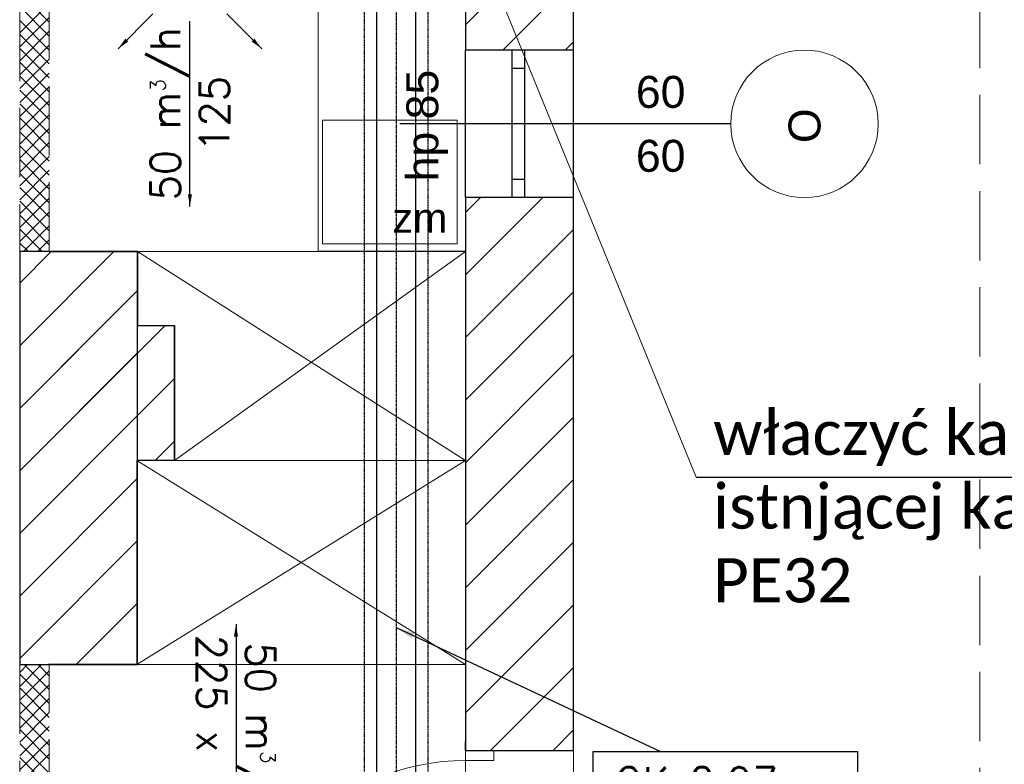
# Model space of a CAD drawing. Header units: millimetres. Extents: x -40063 to 512011, y 350190 to 687060.
# Tile 174 of 256: x 160567 to 164576, y 618272 to 621301. Entities that reach past the tile are written whole.
import ezdxf

# ---------------------------------------------------------------- set-up
doc = ezdxf.new("R2010")
doc.units = ezdxf.units.MM
for name, pattern in [('DASHDOT', [1, 0.5, -0.25, 0, -0.25]), ('DASHED', [0.75, 0.5, -0.25]), ('Krawędzie ukryte', [391.222223, 282.222223, -109])]:
    doc.linetypes.add(name, pattern=pattern)
doc.layers.get('0').update_dxf_attribs({"color": 8})
for name, color, linetype in [('2D - Ogólne', 8, 'Continuous'), ('Elementy Modelu - Strefy', 8, 'Continuous'), ('FLUID-N2', 7, 'Continuous'), ('FLUID-N2-120-ARRGR', 7, 'Continuous'), ('FLUID-N2-120-INF', 7, 'Continuous'), ('FLUID-N2-INS', 7, 'Continuous'), ('FLUID-N2-SYM', 7, 'Continuous'), ('FLUID-W2-120-ARRGR', 7, 'Continuous'), ('IS_WM_OPIS', 7, 'Continuous'), ('Konstrukcja - Ściany zew', 8, 'Continuous'), ('Opisy - Teksty', 8, 'Continuous'), ('Sciany', 8, 'Continuous'), ('X_ref', 8, 'Continuous')]:
    doc.layers.add(name, color=color, linetype=linetype)
doc.layers.add('_IS_WM_OPIS', color=7, linetype='Continuous', lineweight=9)
doc.styles.add('FDBES', font='simplex.shx')
doc.styles.add('GENERATED_STYLE_1', font='arial.ttf')
doc.styles.get("Standard").update_dxf_attribs({"font": 'arial.ttf'})
doc.dimstyles.new('FDBES', dxfattribs={"dimscale": 50, "dimtxt": 4, "dimasz": 2.5, "dimexe": 0.8, "dimexo": 2, "dimgap": 1, "dimtad": 1, "dimdsep": 46, "dimtxsty": 'FDBES', "dimcen": 2.5, "dimclrd": 4, "dimclre": 5, "dimadec": 0, "dimazin": 0, "dimtfac": 1, "dimtmove": 0, "dimatfit": 3, "dimfxl": 1, "dimarcsym": 0})

# ---------------------------------------------------------------- blocks, each defined once
blk = doc.blocks.new('*U17481')
at = {"color": 124, "linetype": 'Continuous', "lineweight": -2}
for p, q in [((-2167.5, 80), (-2167.5, 0)), ((2167.5, 0), (2167.5, 80)), ((-2167.5, 0), (-2167.5, -80)), ((2167.5, -80), (2167.5, 0))]:
    blk.add_line(p, q, dxfattribs=at)
at = {"color": 0, "linetype": 'ByBlock', "lineweight": -2}
for p, q in [((2167.5, 80), (-2167.5, 80)), ((2167.5, -80), (-2167.5, -80))]:
    blk.add_line(p, q, dxfattribs=at)
at = {"layer": 'FLUID-N2-INS', "color": 124, "linetype": 'DASHED', "lineweight": -3}
for p, q in [((-2167.5, 130), (-2167.5, 80)), ((2167.5, 130), (-2167.5, 130)), ((2167.5, 80), (2167.5, 130)), ((-2167.5, -80), (-2167.5, -130)), ((2167.5, -130), (2167.5, -80)), ((2167.5, -130), (-2167.5, -130))]:
    blk.add_line(p, q, dxfattribs=at)
at = {"layer": 'FLUID-N2-SYM', "color": 124, "linetype": 'DASHDOT', "lineweight": -3}
blk.add_line((-2167.5, 0), (2167.5, 0), dxfattribs=at)
blk = doc.blocks.new('fdgdfg')
at = {"layer": '2D - Ogólne', "color": 8, "linetype": 'Continuous'}
for p, q in [((-182995.7, 463969.9), (-182635.7, 463969.9)), ((-182635.7, 463969.9), (-182635.7, 463669.9)), ((-182635.7, 463669.9), (-182485.7, 463669.9)), ((-182485.7, 463669.9), (-182485.7, 463119.9)), ((-182485.7, 463119.9), (-182638.2, 463119.9)), ((-182638.2, 462289.9), (-182998.2, 462289.9))]:
    blk.add_line(p, q, dxfattribs=at)
at = {"layer": '2D - Ogólne', "color": 8, "linetype": 'Continuous', "lineweight": 13}
for p, q in [((-182635.7, 463969.9), (-181300.3, 463969.9)), ((-182635.7, 463969.9), (-181300.3, 463119.9)), ((-181300.3, 463969.9), (-182485.7, 463119.9)), ((-181300.3, 463119.9), (-182638.2, 462289.9)), ((-182638.2, 463119.9), (-181300.3, 462289.9)), ((-182485.7, 463119.9), (-181300.3, 463119.9)), ((-182638.2, 462289.9), (-181300.3, 462289.9))]:
    blk.add_line(p, q, dxfattribs=at)
at = {"layer": 'Elementy Modelu - Strefy', "linetype": 'Continuous', "lineweight": 0}
for p, q in [((-180860.3, 467539.9), (-180860.3, 457379.9)), ((-181300.3, 460139.9), (-181300.3, 466119.9))]:
    blk.add_line(p, q, dxfattribs=at)
at = {"layer": 'Elementy Modelu - Strefy', "color": 8, "linetype": 'Continuous', "lineweight": 0}
for p, q in [((-183115.7, 463944.3), (-183115.7, 463969.9)), ((-183115.7, 463969.9), (-182635.7, 463969.9)), ((-183115.7, 462289.9), (-183115.7, 463944.3)), ((-182635.7, 463969.9), (-182635.7, 463669.9)), ((-182635.7, 463669.9), (-182485.7, 463669.9)), ((-182485.7, 463669.9), (-182485.7, 463119.9)), ((-182485.7, 463119.9), (-182638.2, 463119.9)), ((-182638.2, 463119.9), (-182638.2, 462289.9)), ((-182638.2, 462289.9), (-183115.7, 462289.9))]:
    blk.add_line(p, q, dxfattribs=at)
at = {"layer": 'Konstrukcja - Ściany zew', "linetype": 'Krawędzie ukryte', "lineweight": 15}
blk.add_line((-179206.3, 468519.9), (-179206.3, 456749.9), dxfattribs=at)
at = {"layer": 'Konstrukcja - Ściany zew', "linetype": 'Continuous'}
for p, q in [((-180860.3, 464789.9), (-180860.3, 467539.9)), ((-181300.3, 466119.9), (-181300.3, 464789.9)), ((-181300.3, 464893.2), (-180860.3, 465333.2)), ((-181149, 464789.9), (-180860.3, 465078.7)), ((-180894.5, 464789.9), (-180860.3, 464824.1)), ((-181110.3, 464789.9), (-181300.3, 464789.9)), ((-181300.3, 464189.9), (-181300.3, 464789.9)), ((-181060.3, 464789.9), (-181110.3, 464789.9)), ((-181110.3, 464714.9), (-181110.3, 464789.9)), ((-181060.3, 464789.9), (-181110.3, 464789.9)), ((-180860.3, 464789.9), (-181060.3, 464789.9)), ((-181060.3, 464789.9), (-181060.3, 464714.9)), ((-180860.3, 464189.9), (-180860.3, 464789.9)), ((-181060.3, 464714.9), (-181110.3, 464714.9)), ((-181110.3, 464264.9), (-181110.3, 464714.9)), ((-181060.3, 464714.9), (-181060.3, 464264.9)), ((-180220.4, 464489.9), (-181568.5, 464489.9)), ((-181110.3, 464189.9), (-181110.3, 464264.9)), ((-181110.3, 464264.9), (-181060.3, 464264.9)), ((-181060.3, 464264.9), (-181060.3, 464189.9)), ((-181060.3, 464189.9), (-181110.3, 464189.9)), ((-183115.7, 463841.5), (-182987.3, 463969.9)), ((-183115.7, 463586.9), (-182732.7, 463969.9)), ((-183115.7, 463969.9), (-183115.7, 462289.9)), ((-182635.7, 463969.9), (-183115.7, 463969.9)), ((-182635.7, 462289.9), (-182635.7, 463969.9)), ((-183115.7, 463332.4), (-182635.7, 463812.4)), ((-183115.7, 463586.9), (-183032.7, 463669.9)), ((-183115.7, 463332.4), (-182778.2, 463669.9)), ((-183115.7, 463669.9), (-183115.7, 463119.9)), ((-183073.6, 463119.9), (-182523.6, 463669.9)), ((-182485.7, 463119.9), (-182485.7, 463669.9)), ((-183115.7, 463077.8), (-182635.7, 463557.8)), ((-182819, 463119.9), (-182485.7, 463453.3)), ((-183115.7, 462823.3), (-182635.7, 463303.3)), ((-182564.5, 463119.9), (-182485.7, 463198.7)), ((-183115.7, 462568.7), (-182635.7, 463048.7)), ((-183115.7, 462314.1), (-182635.7, 462794.1)), ((-182885.4, 462289.9), (-182635.7, 462539.6)), ((-183115.7, 462289.9), (-182635.7, 462289.9))]:
    blk.add_line(p, q, dxfattribs=at)
at = {"layer": 'Konstrukcja - Ściany zew', "linetype": 'Krawędzie ukryte', "lineweight": 13}
for p, q in [((-183115.7, 466119.9), (-183115.7, 463969.9)), ((-182995.7, 463969.9), (-182995.7, 466119.9)), ((-183115.7, 463969.9), (-182995.7, 463969.9))]:
    blk.add_line(p, q, dxfattribs=at)
at = {"layer": 'Konstrukcja - Ściany zew', "linetype": 'Continuous', "lineweight": 13}
for p, q in [((-182995.7, 464903.3), (-183115.7, 465023.3)), ((-183115.7, 464859.7), (-182995.7, 464979.7)), ((-182995.7, 464846.8), (-183115.7, 464966.8)), ((-183115.7, 464803.1), (-182995.7, 464923.1)), ((-182995.7, 464790.2), (-183115.7, 464910.2)), ((-183115.7, 464746.5), (-182995.7, 464866.5)), ((-182995.7, 464733.6), (-183115.7, 464853.6)), ((-183115.7, 464690), (-182995.7, 464810)), ((-182995.7, 464677.1), (-183115.7, 464797.1)), ((-183115.7, 464633.4), (-182995.7, 464753.4)), ((-182995.7, 464620.5), (-183115.7, 464740.5)), ((-183115.7, 464576.8), (-182995.7, 464696.8)), ((-182995.7, 464563.9), (-183115.7, 464683.9)), ((-183115.7, 464520.2), (-182995.7, 464640.2)), ((-182995.7, 464507.3), (-183115.7, 464627.3)), ((-183115.7, 464463.7), (-182995.7, 464583.7)), ((-182995.7, 464450.8), (-183115.7, 464570.8)), ((-183115.7, 464407.1), (-182995.7, 464527.1)), ((-182995.7, 464394.2), (-183115.7, 464514.2)), ((-181882.7, 464504.9), (-181335.2, 464504.9)), ((-181882.7, 464002.3), (-181882.7, 464504.9)), ((-181335.2, 464504.9), (-181335.2, 464002.3)), ((-183115.7, 464350.5), (-182995.7, 464470.5)), ((-182995.7, 464337.6), (-183115.7, 464457.6)), ((-183115.7, 464294), (-182995.7, 464414)), ((-182995.7, 464281.1), (-183115.7, 464401.1)), ((-183115.7, 464237.4), (-182995.7, 464357.4)), ((-182995.7, 464224.5), (-183115.7, 464344.5)), ((-183115.7, 464180.8), (-182995.7, 464300.8)), ((-182995.7, 464167.9), (-183115.7, 464287.9)), ((-183115.7, 464124.3), (-182995.7, 464244.3)), ((-182995.7, 464111.4), (-183115.7, 464231.4)), ((-183115.7, 464067.7), (-182995.7, 464187.7)), ((-182995.7, 464054.8), (-183115.7, 464174.8)), ((-183115.7, 464011.1), (-182995.7, 464131.1)), ((-182995.7, 463998.2), (-183115.7, 464118.2)), ((-183023.9, 463969.9), (-183115.7, 464061.7)), ((-183100.3, 463969.9), (-182995.7, 464074.6)), ((-183043.8, 463969.9), (-182995.7, 464018)), ((-183080.4, 463969.9), (-183115.7, 464005.1)), ((-181335.2, 464002.3), (-181882.7, 464002.3))]:
    blk.add_line(p, q, dxfattribs=at)
at = {"layer": 'Konstrukcja - Ściany zew', "color": 8, "linetype": 'Continuous'}
for p, q in [((-181300.3, 464129.6), (-181239.9, 464189.9)), ((-181300.3, 463875), (-180985.4, 464189.9)), ((-181110.3, 464189.9), (-181300.3, 464189.9)), ((-181300.3, 464189.9), (-181300.3, 461939.9)), ((-181060.3, 464189.9), (-181110.3, 464189.9)), ((-180860.3, 464189.9), (-181060.3, 464189.9)), ((-180860.3, 461939.9), (-180860.3, 464189.9)), ((-181300.3, 463620.4), (-180860.3, 464060.4)), ((-181300.3, 463365.9), (-180860.3, 463805.9)), ((-181300.3, 463111.3), (-180860.3, 463551.3)), ((-181300.3, 462856.8), (-180860.3, 463296.8)), ((-181300.3, 462602.2), (-180860.3, 463042.2)), ((-181300.3, 462347.6), (-180860.3, 462787.6)), ((-181300.3, 462093.1), (-180860.3, 462533.1)), ((-181198.9, 461939.9), (-180860.3, 462278.5)), ((-180944.3, 461939.9), (-180860.3, 462024)), ((-181300.3, 461939.9), (-181300.3, 461976.9)), ((-180860.3, 461939.9), (-180860.3, 461976.9)), ((-181300.3, 461939.9), (-181185.3, 461939.9)), ((-181185.3, 461939.9), (-180860.3, 461939.9))]:
    blk.add_line(p, q, dxfattribs=at)
at = {"layer": 'Konstrukcja - Ściany zew', "color": 8, "linetype": 'Continuous', "lineweight": 13}
for p, q in [((-183115.7, 462257.5), (-183083.3, 462289.9)), ((-183115.7, 462200.9), (-183026.7, 462289.9)), ((-182995.7, 462188), (-183097.5, 462289.9)), ((-182995.7, 462244.6), (-183040.9, 462289.9)), ((-183115.7, 462144.4), (-182995.7, 462264.4)), ((-182995.7, 462131.5), (-183115.7, 462251.5)), ((-183115.7, 462087.8), (-182995.7, 462207.8)), ((-182995.7, 462074.9), (-183115.7, 462194.9)), ((-183115.7, 462031.2), (-182995.7, 462151.2)), ((-182995.7, 462018.3), (-183115.7, 462138.3)), ((-183115.7, 461974.7), (-182995.7, 462094.7)), ((-182995.7, 461961.8), (-183115.7, 462081.8)), ((-183115.7, 461918.1), (-182995.7, 462038.1)), ((-182995.7, 461905.2), (-183115.7, 462025.2)), ((-183115.7, 461861.5), (-182995.7, 461981.5)), ((-182995.7, 461848.6), (-183115.7, 461968.6)), ((-181300.3, 461939.9), (-181300.3, 461976.9)), ((-180860.3, 461939.9), (-180860.3, 461976.9)), ((-181300.3, 461899.9), (-181300.3, 461939.9)), ((-181300.3, 461939.9), (-181185.3, 461939.9)), ((-181300.3, 461939.9), (-181185.3, 461939.9)), ((-181185.3, 461939.9), (-181185.3, 461899.9)), ((-181185.3, 461939.9), (-180860.3, 461939.9)), ((-183115.7, 461805), (-182995.7, 461925)), ((-182995.7, 461792.1), (-183115.7, 461912.1)), ((-181185.3, 461899.9), (-181300.3, 461899.9))]:
    blk.add_line(p, q, dxfattribs=at)
at = {"layer": 'Konstrukcja - Ściany zew', "color": 8, "linetype": 'Krawędzie ukryte', "lineweight": 13}
for p, q in [((-183115.7, 462289.9), (-183115.7, 460139.9)), ((-182995.7, 462289.9), (-183115.7, 462289.9)), ((-182995.7, 460139.9), (-182995.7, 462289.9))]:
    blk.add_line(p, q, dxfattribs=at)
at = {"layer": 'Konstrukcja - Ściany zew', "color": 251, "linetype": 'Continuous', "lineweight": 13}
for start, end in [(90, 270), (270, 90)]:
    blk.add_arc((-179920.4, 464489.9), 300, start, end, dxfattribs=at)
at = {"layer": 'Konstrukcja - Ściany zew', "color": 8, "linetype": 'Continuous', "lineweight": 13}
blk.add_arc((-181300.3, 460979.9), 920, 90, 180, dxfattribs=at)
at = {"layer": 'Sciany', "linetype": 'Continuous', "lineweight": 13}
blk.add_line((-181900.3, 463969.9), (-181900.3, 466119.9), dxfattribs=at)
at = {"layer": 'Sciany', "color": 8, "linetype": 'Continuous'}
blk.add_line((-181300.3, 463969.9), (-181900.3, 463969.9), dxfattribs=at)
at = {"layer": 'Konstrukcja - Ściany zew', "style": 'GENERATED_STYLE_1'}
for s, p in [('hp 85', (-181411.4, 464255.7)), ('O', (-179855.4, 464411.6))]:
    blk.add_text(s, height=130, rotation=90, dxfattribs=at).set_placement(p)
for p in [(-180607, 464554.9), (-180607, 464294.9)]:
    blk.add_text('60', height=130, dxfattribs=at).set_placement(p)
at = {"layer": 'Opisy - Teksty', "color": 8, "linetype": 'Continuous', "lineweight": 13, "style": 'GENERATED_STYLE_1'}
blk.add_text('zm', height=120, dxfattribs=at).set_placement((-181598, 464047))
blk = doc.blocks.new('*U9660')
at = {"color": 7, "insert": (0, -377.1), "char_height": 120, "attachment_point": 5, "rotation": 90, "style": 'FDBES'}
blk.add_mtext('50 m{\\A2;\\H0.5x;3}/h\\P125', dxfattribs=at)
at = {"color": 7}
blk.add_leader([(0, -754.3), (0, 0)], dimstyle='FDBES', override={"dimscale": 20, "dimclrd": 7}, dxfattribs=at)
blk = doc.blocks.new('*U17478')
at = {"color": 7}
blk.add_leader([(141.4, -141.4), (0, 0)], dimstyle='FDBES', override={"dimscale": 20, "dimclrd": 7}, dxfattribs=at)
blk = doc.blocks.new('*U17479')
at = {"color": 7}
blk.add_leader([(-141.4, -141.4), (0, 0)], dimstyle='FDBES', override={"dimscale": 20, "dimclrd": 7}, dxfattribs=at)
blk = doc.blocks.new('*U9684')
at = {"color": 7, "insert": (0, -425.7), "char_height": 120, "attachment_point": 5, "rotation": 90, "style": 'FDBES'}
blk.add_mtext('50 m{\\A2;\\H0.5x;3}/h\\P225 x 75', dxfattribs=at)
at = {"color": 7}
blk.add_leader([(0, -851.4), (0, 0)], dimstyle='FDBES', override={"dimscale": 20, "dimclrd": 7}, dxfattribs=at)
blk = doc.blocks.new('*U14392')
at = {"color": 7, "lineweight": -2}
blk.add_lwpolyline([(801.4, -503.7), (1877.9, -503.7), (1877.9, -751.7), (801.4, -751.7)], close=True, dxfattribs=at)
at = {"color": 7, "insert": (1339.7, -627.7), "char_height": 120, "attachment_point": 5, "line_spacing_factor": 1.1, "style": 'FDBES'}
blk.add_mtext('OK 2.97 m', dxfattribs=at)
at = {"color": 7}
blk.add_leader([(0, 0), (1075, -503.7)], dimstyle='FDBES', override={"dimscale": 30, "dimclrd": 7, "dimclre": 7}, dxfattribs=at)

msp = doc.modelspace()

# ---------------------------------------------------------------- linework, layer by layer
at = {"layer": '_IS_WM_OPIS', "color": 7}
msp.add_lwpolyline([(163321.49522, 619440.28876), (162382.34469, 621741.08662)], dxfattribs=at)
at = {"layer": 'IS_WM_OPIS', "color": 6}
msp.add_lwpolyline([(163321.49522, 619440.28876), (168363.83627, 619440.28876)], dxfattribs=at)

# ---------------------------------------------------------------- block references
at = {"layer": 'FLUID-N2', "color": 124, "linetype": 'Continuous', "rotation": 270}
msp.add_blockref('*U17481', (162100.3447, 620105.69234, 2965.5), dxfattribs=at)
at = {"layer": 'FLUID-N2-120-ARRGR', "rotation": 180.0006720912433}
msp.add_blockref('*U9684', (161447.67095, 617990.17644, 2990.5), dxfattribs=at)
at = {"layer": 'FLUID-N2-120-INF', "linetype": 'ByBlock'}
msp.add_blockref('*U14392', (162100.3447, 618827.69234, 2965.5), dxfattribs=at)
at = {"layer": 'FLUID-W2-120-ARRGR'}
for name, p in [('*U17479', (161109.28932, 621324.56367, 2905.5)), ('*U17478', (161410.71068, 621324.56367, 2905.5)), ('*U9660', (161260, 621295.27435, 2905.5))]:
    msp.add_blockref(name, p, dxfattribs=at)
at = {"layer": 'X_ref'}
msp.add_blockref('fdgdfg', (343682.59614, 156387.58931), dxfattribs=at)

# ---------------------------------------------------------------- texts
at = {"layer": 'IS_WM_OPIS', "insert": (163390.46961, 619710.38333), "char_height": 179.9999966, "width": 5935.9201341, "attachment_point": 1, "rotation": 0}
msp.add_mtext('\\fCalibri|b0|i0|c238;właczyć kanalizację do\\Pistnjącej kanalizacji w pom. kuchennym\\PPE32', dxfattribs=at)

doc.saveas('drawing.dxf')
